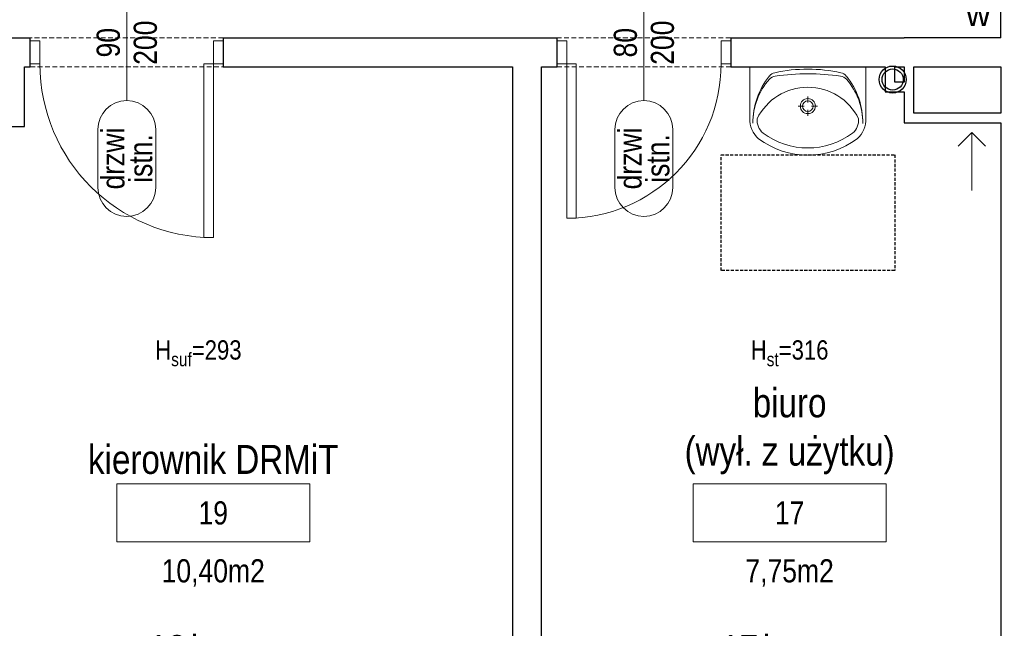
# Model space of a CAD drawing. Header units: millimetres. Extents: x -37445 to 120667, y -123620 to 254214.
# Tile 15 of 219: x 6645 to 11748, y -99309 to -96156. Entities that reach past the tile are written whole.
import ezdxf
from ezdxf import colors
from ezdxf.entities.mleader import LeaderData, LeaderLine
from ezdxf.enums import TextEntityAlignment as Align
from ezdxf.math import Vec2, Vec3

# ---------------------------------------------------------------- set-up
doc = ezdxf.new("R2010")
doc.units = ezdxf.units.MM
doc.linetypes.add('xref_ACAD-LSN_dyspozytornia_PW_rzuty_12$0$DASHED', pattern=[19.05, 12.7, -6.35])
doc.linetypes.add('xref_ACAD-LSN_dyspozytornia_PW_rzuty_12$0$HIDDEN2', pattern=[4.7625, 3.175, -1.5875])
doc.layers.add('Inwentaryzacja$0$Leszno_dyspozytornia_inwentaryzacja$0$Inwentarka_opis', color=7, linetype='Continuous')
doc.layers.add('Inwentaryzacja$0$Leszno_dyspozytornia_inwentaryzacja$0$Kanalizacja', color=7, linetype='Continuous')
for name, color, linetype, lineweight in [('xref', 8, 'Continuous', 13), ('xref_ACAD-LSN_dyspozytornia_PW_rzuty_12$0$A drzwi płytowe', 8, 'Continuous', 9), ('xref_ACAD-LSN_dyspozytornia_PW_rzuty_12$0$A opis', 8, 'Continuous', 13), ('xref_ACAD-LSN_dyspozytornia_PW_rzuty_12$0$A opis pom', 8, 'Continuous', 9), ('xref_ACAD-LSN_dyspozytornia_PW_rzuty_12$0$A opis pom pow', 8, 'Continuous', 9), ('xref_ACAD-LSN_dyspozytornia_PW_rzuty_12$0$A opis stolarka', 8, 'Continuous', 9), ('xref_ACAD-LSN_dyspozytornia_PW_rzuty_12$0$A opis stolarka NWD typ', 8, 'Continuous', 9), ('xref_ACAD-LSN_dyspozytornia_PW_rzuty_12$0$A opis stolarka NWD wyposażenie', 8, 'Continuous', 9), ('xref_ACAD-LSN_dyspozytornia_PW_rzuty_12$0$A opis technologia', 8, 'Continuous', 13), ('xref_ACAD-LSN_dyspozytornia_PW_rzuty_12$0$A widok wyżej', 8, 'xref_ACAD-LSN_dyspozytornia_PW_rzuty_12$0$DASHED', 9), ('xref_ACAD-LSN_dyspozytornia_PW_rzuty_12$0$A wyposazenie sanitarne', 8, 'Continuous', 9), ('xref_ACAD-LSN_dyspozytornia_PW_rzuty_12$0$A-Wall', 8, 'Continuous', 25), ('xref_ACAD-LSN_dyspozytornia_PW_rzuty_12$0$IS wentylacja kratki istniejace', 4, 'Continuous', 9)]:
    doc.layers.add(name, color=color, linetype=linetype, lineweight=lineweight)
doc.layers.add('xref_ACAD-LSN_dyspozytornia_PW_rzuty_12$0$A opis ppoż drzwi', color=8, linetype='Continuous', lineweight=13, transparency=0.25)
doc.styles.add('Inwentaryzacja$0$Leszno_dyspozytornia_inwentaryzacja$0$Standard', font='arial.ttf')
doc.styles.add('xref_ACAD-LSN_dyspozytornia_PW_rzuty_12$0$Standard', font='ARIALN.TTF')
doc.styles.add('xref_ACAD-LSN_dyspozytornia_PW_rzuty_12$0$STYL ASA', font='ARIALN.TTF')

# ---------------------------------------------------------------- blocks, each defined once
blk = doc.blocks.new('xref_ACAD-LSN_dyspozytornia_PW_rzuty_12$0$umywalka 60x45')
at = {"color": 0, "lineweight": -2, "ltscale": 0.15}
for p, q in [((-30, 0), (30, 0)), ((-30, 0), (-30, -26.7)), ((9.45, 0), (-9.45, 0)), ((30, 0), (30, -26.7)), ((-1.86, -20.37), (-5.07, -20.37)), ((-0.01, -15.32), (-0.01, -18.52)), ((5.04, -20.37), (1.84, -20.37)), ((-0.01, -22.22), (-0.01, -25.42))]:
    blk.add_line(p, q, dxfattribs=at)
at = {"ltscale": 0.15}
blk.add_lwpolyline([(-26.31, -26.95, 0.236063), (-23.21, -34.38, 0.329715), (23.21, -34.38, 0.236063), (26.31, -26.95, 0.623035)], format="xyb", close=True, dxfattribs=at)
blk.add_lwpolyline([(-30, -26.7, 0.239105), (-25.52, -37.28, 0.331406), (25.52, -37.28, 0.239105), (30, -26.7)], format="xyb", dxfattribs=at)
at = {"color": 0, "lineweight": -2, "ltscale": 0.15}
for radius in [3.89, 2.78]:
    blk.add_circle((-0.01, -20.37), radius, dxfattribs=at)
for centre, radius, start, end in [((9.28, -28.68), 37.74, 140.6648, 180.9072), ((-16.21, -9.73), 5, 97.8304, 138.5245), ((-16.04, -7.93), 5, 102.694, 140.6648), ((-0.64, -76.32), 75.1, 89.4897, 102.694), ((0.57, -131.79), 128.2, 90.245, 97.8304), ((0.57, -76.32), 75.1, 77.2285, 90.4328), ((-0.72, -131.79), 128.2, 82.0921, 89.6775), ((16.23, -9.76), 5, 41.398, 82.0921), ((16.06, -7.95), 5, 39.2578, 77.2285), ((-9.28, -28.67), 37.74, 359.0153, 39.2578), ((5.44, -28.88), 33.9, 138.5245, 180.6767), ((-5.45, -28.87), 33.9, 359.2458, 41.398)]:
    blk.add_arc(centre, radius, start, end, dxfattribs=at)
at = {"layer": 'Defpoints', "linetype": 'xref_ACAD-LSN_dyspozytornia_PW_rzuty_12$0$HIDDEN2', "ltscale": 0.5}
blk.add_lwpolyline([(-45, -45.56), (45, -45.56), (45, -105.56), (-45, -105.56)], close=True, dxfattribs=at)
blk = doc.blocks.new('xref_ACAD-LSN_dyspozytornia_PW_rzuty_12$0$środek')
blk.add_line((0, 0), (0, -10))
blk = doc.blocks.new('xref_ACAD-LSN_dyspozytornia_PW_rzuty_12$0$ddtag_DOWN')
at = {"transparency": 33554687}
blk.add_lwpolyline([(0, -30), (0, 30)], dxfattribs=at)
at = {"layer": 'xref_ACAD-LSN_dyspozytornia_PW_rzuty_12$0$A opis stolarka NWD typ', "transparency": 33554687}
blk.add_lwpolyline([(15, -75, -1), (-15, -75), (-15, -45, -1), (15, -45)], format="xyb", close=True, dxfattribs=at)
at = {"ltscale": 0.1, "transparency": 33554687, "style": 'xref_ACAD-LSN_dyspozytornia_PW_rzuty_12$0$STYL ASA'}
blk.add_attdef('DOORS:SZEROKOŚĆ', text='', height=12, rotation=90, dxfattribs=at).set_placement((0, 0, 0), align=Align.BOTTOM_CENTER)
blk.add_attdef('DOORS:WYSOKOŚĆ', text='', height=12, rotation=90, dxfattribs=at).set_placement((3.6, 0, 0), align=Align.TOP_CENTER)
blk.add_attdef('DOORS:AKUSTYKA', text='', height=10, dxfattribs=at).set_placement((0, 49), align=Align.MIDDLE_CENTER)
at = {"layer": 'xref_ACAD-LSN_dyspozytornia_PW_rzuty_12$0$A opis ppoż drzwi', "ltscale": 0.1, "transparency": 33554687, "style": 'xref_ACAD-LSN_dyspozytornia_PW_rzuty_12$0$STYL ASA'}
blk.add_attdef('DOORS:PPOŻ', text='', height=10, dxfattribs=at).set_placement((0, 36), align=Align.MIDDLE_CENTER)
at = {"layer": 'xref_ACAD-LSN_dyspozytornia_PW_rzuty_12$0$A opis stolarka NWD typ', "ltscale": 0.1, "transparency": 33554687, "style": 'xref_ACAD-LSN_dyspozytornia_PW_rzuty_12$0$STYL ASA'}
blk.add_attdef('DOORS:PODTYP', text='', height=12, rotation=90, dxfattribs=at).set_placement((1.2, -60, 0), align=Align.TOP_CENTER)
blk.add_attdef('DOORS:TYP', text='', height=12, rotation=90, dxfattribs=at).set_placement((2.4, -60, 0), align=Align.BOTTOM_CENTER)
at = {"layer": 'xref_ACAD-LSN_dyspozytornia_PW_rzuty_12$0$A opis stolarka NWD wyposażenie', "ltscale": 0.1, "transparency": 33554687, "style": 'xref_ACAD-LSN_dyspozytornia_PW_rzuty_12$0$STYL ASA'}
blk.add_attdef('DOORS:WYPOSAŻENIE', text='', height=10, dxfattribs=at).set_placement((0, 22), align=Align.MIDDLE_CENTER)
blk = doc.blocks.new('xref_ACAD-LSN_dyspozytornia_PW_rzuty_12$0$tag wn')
blk.add_lwpolyline([(-25, -7.5), (25, -7.5), (25, 7.5), (-25, 7.5)], close=True)
at = {"style": 'xref_ACAD-LSN_dyspozytornia_PW_rzuty_12$0$STYL ASA'}
blk.add_attdef('ROOM:NO', text='', height=6, dxfattribs=at).set_placement((0, 0), align=Align.MIDDLE_CENTER)
at = {"layer": 'xref_ACAD-LSN_dyspozytornia_PW_rzuty_12$0$A opis pom pow', "style": 'xref_ACAD-LSN_dyspozytornia_PW_rzuty_12$0$STYL ASA'}
blk.add_attdef('ROOM:AREA', text='', height=6, dxfattribs=at).set_placement((0, -15), align=Align.MIDDLE_CENTER)
blk = doc.blocks.new('xref_ACAD-LSN_dyspozytornia_PW_rzuty_12')
at = {"layer": 'xref_ACAD-LSN_dyspozytornia_PW_rzuty_12$0$A drzwi płytowe', "linetype": 'Continuous', "lineweight": 9, "ltscale": 0.2}
for points in [[(68136.68, 81062.72), (68131.68, 81062.72), (68131.68, 81050.72), (68136.68, 81050.72)], [(68226.68, 81062.72), (68231.68, 81062.72), (68231.68, 81050.72), (68226.68, 81050.72)], [(68409.68, 81062.72), (68404.68, 81062.72), (68404.68, 81050.72), (68409.68, 81050.72)], [(68489.68, 81062.72), (68494.68, 81062.72), (68494.68, 81050.72), (68489.68, 81050.72)]]:
    blk.add_lwpolyline(points, close=True, dxfattribs=at)
at = {"layer": 'xref_ACAD-LSN_dyspozytornia_PW_rzuty_12$0$A drzwi płytowe', "linetype": 'Continuous', "lineweight": 9}
for points in [[(68226.68, 81050.72), (68221.68, 81050.72), (68221.68, 80960.72), (68226.68, 80960.72)], [(68409.68, 81050.72), (68414.68, 81050.72), (68414.68, 80970.72), (68409.68, 80970.72)]]:
    blk.add_lwpolyline(points, close=True, dxfattribs=at)
at = {"layer": 'xref_ACAD-LSN_dyspozytornia_PW_rzuty_12$0$A drzwi płytowe', "linetype": 'Continuous', "lineweight": 9, "ltscale": 0.2}
blk.add_arc((68226.68, 81050.72), 90, 180, 270, dxfattribs=at)
at = {"layer": 'xref_ACAD-LSN_dyspozytornia_PW_rzuty_12$0$A drzwi płytowe', "linetype": 'Continuous', "lineweight": 9, "ltscale": 0.2, "extrusion": (0, 0, -1)}
blk.add_arc((-68409.68, 81050.72), 80, 180, 270, dxfattribs=at)
at = {"layer": 'xref_ACAD-LSN_dyspozytornia_PW_rzuty_12$0$A widok wyżej', "linetype": 'xref_ACAD-LSN_dyspozytornia_PW_rzuty_12$0$DASHED', "lineweight": 9, "ltscale": 0.2}
for p, q in [((68231.68, 81064.22), (68131.68, 81064.22)), ((68494.68, 81064.22), (68404.68, 81064.22)), ((68131.68, 81049.22), (68231.68, 81049.22)), ((68404.68, 81049.22), (68494.68, 81049.22))]:
    blk.add_line(p, q, dxfattribs=at)
at = {"layer": 'xref_ACAD-LSN_dyspozytornia_PW_rzuty_12$0$A-Wall', "linetype": 'Continuous', "lineweight": 25}
for p, q in [((68634.68, 81064.22), (68634.68, 81212.22)), ((67907.68, 81064.22), (68131.68, 81064.22)), ((68131.68, 81049.22), (68131.68, 81064.22)), ((68231.68, 81064.22), (68404.68, 81064.22)), ((68231.68, 81064.22), (68231.68, 81049.22)), ((68404.68, 81049.22), (68404.68, 81064.22)), ((68494.68, 81064.22), (68494.68, 81049.22)), ((68494.68, 81064.22), (68584.68, 81064.22)), ((68589.68, 81064.23), (68584.68, 81064.23)), ((68584.68, 81064.23), (68584.68, 81064.22)), ((68589.68, 81064.22), (68589.68, 81064.23)), ((68634.68, 81064.22), (68589.68, 81064.22)), ((68128.68, 81049.22), (68131.68, 81049.22)), ((68128.68, 81018.22), (68128.68, 81049.22)), ((68231.68, 81049.22), (68381.68, 81049.22)), ((68381.68, 81049.22), (68381.68, 80717.22)), ((68396.68, 81049.22), (68404.68, 81049.22)), ((68396.68, 80717.22), (68396.68, 81049.22)), ((68494.68, 81049.22), (68574.68, 81049.22)), ((68574.68, 81049.22), (68574.68, 81036.22)), ((68579.68, 81049.22), (68584.68, 81049.22)), ((68579.68, 81041.22), (68579.68, 81049.22)), ((68584.68, 81049.22), (68584.68, 81041.22)), ((68589.68, 81049.22), (68634.68, 81049.22)), ((68589.68, 81025.22), (68589.68, 81049.22)), ((68634.68, 81049.22), (68634.68, 81025.22)), ((68584.68, 81041.22), (68579.68, 81041.22)), ((68574.68, 81036.22), (68584.68, 81036.22)), ((68584.68, 81036.22), (68584.68, 81020.22)), ((68634.68, 81025.22), (68589.68, 81025.22)), ((68062.68, 81018.22), (68128.68, 81018.22)), ((68584.68, 81020.22), (68634.68, 81020.22)), ((68634.68, 81020.22), (68634.68, 80717.22))]:
    blk.add_line(p, q, dxfattribs=at)
at = {"layer": 'xref_ACAD-LSN_dyspozytornia_PW_rzuty_12$0$IS wentylacja kratki istniejace'}
for points in [[(68626.76, 81008.15), (68619.68, 81015.22), (68612.61, 81008.15)], [(68619.68, 81015.22), (68619.68, 80985.22)]]:
    blk.add_lwpolyline(points, dxfattribs=at)
at = {"layer": 'xref_ACAD-LSN_dyspozytornia_PW_rzuty_12$0$A drzwi płytowe', "linetype": 'Continuous', "lineweight": 9, "ltscale": 0.2, "rotation": 180}
blk.add_blockref('xref_ACAD-LSN_dyspozytornia_PW_rzuty_12$0$środek', (68181.68, 81056.72), dxfattribs=at)
at = {"layer": 'xref_ACAD-LSN_dyspozytornia_PW_rzuty_12$0$A drzwi płytowe', "linetype": 'Continuous', "lineweight": 9, "ltscale": 0.2, "extrusion": (0, 0, -1), "zscale": -1, "rotation": 180}
blk.add_blockref('xref_ACAD-LSN_dyspozytornia_PW_rzuty_12$0$środek', (-68449.68, 81056.72), dxfattribs=at)
at = {"layer": 'xref_ACAD-LSN_dyspozytornia_PW_rzuty_12$0$A opis pom', "linetype": 'Continuous', "lineweight": 9, "xscale": 2, "yscale": 2, "zscale": 2}
for p, values in [((68226.49, 80818.09), {'ROOM:NO': '19', 'ROOM:AREA': '10,40m2'}), ((68525.22, 80818.09), {'ROOM:NO': '17', 'ROOM:AREA': '7,75m2'})]:
    blk.add_blockref('xref_ACAD-LSN_dyspozytornia_PW_rzuty_12$0$tag wn', p, dxfattribs=at).add_auto_attribs(values)
at = {"layer": 'xref_ACAD-LSN_dyspozytornia_PW_rzuty_12$0$A opis stolarka', "linetype": 'Continuous', "lineweight": 9}
ref = blk.add_blockref('xref_ACAD-LSN_dyspozytornia_PW_rzuty_12$0$ddtag_DOWN', (68181.68, 81061.72, 0), dxfattribs=at)
ref.add_attrib('DOORS:AKUSTYKA', '-', dxfattribs={"layer": '0', "ltscale": 0.1, "height": 10, "style": 'xref_ACAD-LSN_dyspozytornia_PW_rzuty_12$0$STYL ASA'}).set_placement((68181.68, 81110.72, 0), align=Align.MIDDLE_CENTER)
ref.add_attrib('DOORS:PPOŻ', '-', dxfattribs={"layer": 'xref_ACAD-LSN_dyspozytornia_PW_rzuty_12$0$A opis ppoż drzwi', "ltscale": 0.1, "height": 10, "style": 'xref_ACAD-LSN_dyspozytornia_PW_rzuty_12$0$STYL ASA'}).set_placement((68181.68, 81097.72, 0), align=Align.MIDDLE_CENTER)
ref.add_attrib('DOORS:WYSOKOŚĆ', '200', dxfattribs={"layer": '0', "ltscale": 0.1, "height": 12, "rotation": 90, "style": 'xref_ACAD-LSN_dyspozytornia_PW_rzuty_12$0$STYL ASA'}).set_placement((68185.28, 81061.72), align=Align.TOP_CENTER)
ref.add_attrib('DOORS:SZEROKOŚĆ', '90', dxfattribs={"layer": '0', "ltscale": 0.1, "height": 12, "rotation": 90, "style": 'xref_ACAD-LSN_dyspozytornia_PW_rzuty_12$0$STYL ASA'}).set_placement((68181.68, 81061.72), align=Align.BOTTOM_CENTER)
ref.add_attrib('DOORS:PODTYP', 'istn.', dxfattribs={"layer": 'xref_ACAD-LSN_dyspozytornia_PW_rzuty_12$0$A opis stolarka NWD typ', "ltscale": 0.1, "height": 12, "rotation": 90, "style": 'xref_ACAD-LSN_dyspozytornia_PW_rzuty_12$0$STYL ASA'}).set_placement((68182.88, 81001.72), align=Align.TOP_CENTER)
ref.add_attrib('DOORS:TYP', 'drzwi', dxfattribs={"layer": 'xref_ACAD-LSN_dyspozytornia_PW_rzuty_12$0$A opis stolarka NWD typ', "ltscale": 0.1, "height": 12, "rotation": 90, "style": 'xref_ACAD-LSN_dyspozytornia_PW_rzuty_12$0$STYL ASA'}).set_placement((68184.08, 81001.72), align=Align.BOTTOM_CENTER)
ref.add_attrib('DOORS:WYPOSAŻENIE', '-', dxfattribs={"layer": 'xref_ACAD-LSN_dyspozytornia_PW_rzuty_12$0$A opis stolarka NWD wyposażenie', "ltscale": 0.1, "height": 10, "style": 'xref_ACAD-LSN_dyspozytornia_PW_rzuty_12$0$STYL ASA'}).set_placement((68181.68, 81083.72, 0), align=Align.MIDDLE_CENTER)
ref = blk.add_blockref('xref_ACAD-LSN_dyspozytornia_PW_rzuty_12$0$ddtag_DOWN', (68449.68, 81061.72, 0), dxfattribs=at)
ref.add_attrib('DOORS:AKUSTYKA', '-', dxfattribs={"layer": '0', "ltscale": 0.1, "height": 10, "style": 'xref_ACAD-LSN_dyspozytornia_PW_rzuty_12$0$STYL ASA'}).set_placement((68449.68, 81110.72, 0), align=Align.MIDDLE_CENTER)
ref.add_attrib('DOORS:PPOŻ', '-', dxfattribs={"layer": 'xref_ACAD-LSN_dyspozytornia_PW_rzuty_12$0$A opis ppoż drzwi', "ltscale": 0.1, "height": 10, "style": 'xref_ACAD-LSN_dyspozytornia_PW_rzuty_12$0$STYL ASA'}).set_placement((68449.68, 81097.72, 0), align=Align.MIDDLE_CENTER)
ref.add_attrib('DOORS:WYSOKOŚĆ', '200', dxfattribs={"layer": '0', "ltscale": 0.1, "height": 12, "rotation": 90, "style": 'xref_ACAD-LSN_dyspozytornia_PW_rzuty_12$0$STYL ASA'}).set_placement((68453.28, 81061.72), align=Align.TOP_CENTER)
ref.add_attrib('DOORS:SZEROKOŚĆ', '80', dxfattribs={"layer": '0', "ltscale": 0.1, "height": 12, "rotation": 90, "style": 'xref_ACAD-LSN_dyspozytornia_PW_rzuty_12$0$STYL ASA'}).set_placement((68449.68, 81061.72), align=Align.BOTTOM_CENTER)
ref.add_attrib('DOORS:PODTYP', 'istn.', dxfattribs={"layer": 'xref_ACAD-LSN_dyspozytornia_PW_rzuty_12$0$A opis stolarka NWD typ', "ltscale": 0.1, "height": 12, "rotation": 90, "style": 'xref_ACAD-LSN_dyspozytornia_PW_rzuty_12$0$STYL ASA'}).set_placement((68450.88, 81001.72), align=Align.TOP_CENTER)
ref.add_attrib('DOORS:TYP', 'drzwi', dxfattribs={"layer": 'xref_ACAD-LSN_dyspozytornia_PW_rzuty_12$0$A opis stolarka NWD typ', "ltscale": 0.1, "height": 12, "rotation": 90, "style": 'xref_ACAD-LSN_dyspozytornia_PW_rzuty_12$0$STYL ASA'}).set_placement((68452.08, 81001.72), align=Align.BOTTOM_CENTER)
ref.add_attrib('DOORS:WYPOSAŻENIE', '-', dxfattribs={"layer": 'xref_ACAD-LSN_dyspozytornia_PW_rzuty_12$0$A opis stolarka NWD wyposażenie', "ltscale": 0.1, "height": 10, "style": 'xref_ACAD-LSN_dyspozytornia_PW_rzuty_12$0$STYL ASA'}).set_placement((68449.68, 81083.72, 0), align=Align.MIDDLE_CENTER)
at = {"layer": 'xref_ACAD-LSN_dyspozytornia_PW_rzuty_12$0$A wyposazenie sanitarne'}
blk.add_blockref('xref_ACAD-LSN_dyspozytornia_PW_rzuty_12$0$umywalka 60x45', (68534.68, 81049.22), dxfattribs=at)
at = {"layer": 'xref_ACAD-LSN_dyspozytornia_PW_rzuty_12$0$A opis', "linetype": 'Continuous', "lineweight": 9, "char_height": 10, "attachment_point": 5, "style": 'xref_ACAD-LSN_dyspozytornia_PW_rzuty_12$0$Standard'}
for s, insert in [('\\A1;\\pxqc;H{\\H0.7x;\\S^ suf;}=293', (68218.79, 80900.82)), ('\\A1;\\pxqc;H{\\H0.7x;\\S^ st;}=316', (68525.22, 80900.82))]:
    blk.add_mtext_dynamic_manual_height_columns(s, width=72.7481, gutter_width=1, heights=[0], dxfattribs=dict(at, insert=insert))
at = {"layer": 'xref_ACAD-LSN_dyspozytornia_PW_rzuty_12$0$A opis technologia', "char_height": 15, "attachment_point": 8, "style": 'xref_ACAD-LSN_dyspozytornia_PW_rzuty_12$0$STYL ASA'}
for s, insert in [('biuro\\P(wył. z użytku)', (68525.22, 80838.09)), ('kierownik DRMiT', (68226.49, 80838.09))]:
    blk.add_mtext_dynamic_manual_height_columns(s, width=187.6495, gutter_width=1, heights=[0], dxfattribs=dict(at, insert=insert))
blk = doc.blocks.new('Inwentaryzacja$0$Leszno_dyspozytornia_inwentaryzacja$0$pion ks')
at = {"layer": 'Inwentaryzacja$0$Leszno_dyspozytornia_inwentaryzacja$0$Kanalizacja'}
for radius in [70, 55]:
    blk.add_circle((44913.3, -92262.8), radius, dxfattribs=at)

msp = doc.modelspace()

# ---------------------------------------------------------------- block references
at = {"layer": 'xref', "xscale": 10, "yscale": 10, "zscale": 10}
msp.add_blockref('xref_ACAD-LSN_dyspozytornia_PW_rzuty_12', (-674616.8, -906892.2), dxfattribs=at)

# ---------------------------------------------------------------- next in the draw order: block references
at = {"layer": 'Inwentaryzacja$0$Leszno_dyspozytornia_inwentaryzacja$0$Kanalizacja'}
msp.add_blockref('Inwentaryzacja$0$Leszno_dyspozytornia_inwentaryzacja$0$pion ks', (-33744, -4203), dxfattribs=at)

# ---------------------------------------------------------------- next in the draw order: leaders
at = {"layer": 'Inwentaryzacja$0$Leszno_dyspozytornia_inwentaryzacja$0$Inwentarka_opis', "lineweight": 9}
ml = msp.add_multileader_mtext('Standard', dxfattribs=at)
ml.set_content('21ż', color=256, style='Inwentaryzacja$0$Leszno_dyspozytornia_inwentaryzacja$0$Standard')
ml.set_leader_properties(color=256)
ml.build(insert=Vec2(0, 0))
ml.multileader.update_dxf_attribs({"dogleg_length": 4, "arrow_head_size": 50})
ctx = ml.context
ctx.base_point, ctx.char_height, ctx.arrow_head_size, ctx.landing_gap_size, ctx.plane_origin = Vec3(42356.3, -98506.6), 125, 50, 15, Vec3(101487.6, 127731.6)
notes = []
notes.append((ctx, [(0, (0, 0, 0), (0, 0), (1, 0), 1, [])]))
ctx.mtext.insert, ctx.mtext.width = Vec3(42371.3, -98444.1), 5456.685
ml = msp.add_multileader_mtext('Standard', dxfattribs=at)
ml.set_content('19ż', color=256, style='Inwentaryzacja$0$Leszno_dyspozytornia_inwentaryzacja$0$Standard')
ml.set_leader_properties(color=256)
ml.build(insert=Vec2(0, 0))
ml.multileader.update_dxf_attribs({"dogleg_length": 4, "arrow_head_size": 50})
ctx = ml.context
ctx.base_point, ctx.char_height, ctx.arrow_head_size, ctx.landing_gap_size, ctx.plane_origin = Vec3(37434, -99408), 125, 50, 15, Vec3(96565.4, 126831.2)
notes.append((ctx, [(0, (0, 0, 0), (0, 0), (1, 0), 1, [])]))
ctx.mtext.insert, ctx.mtext.width = Vec3(37449, -99344.4), 5456.685
ml = msp.add_multileader_mtext('Standard', dxfattribs=at)
ml.set_content('7ż', color=256, style='Inwentaryzacja$0$Leszno_dyspozytornia_inwentaryzacja$0$Standard')
ml.set_leader_properties(color=256)
ml.build(insert=Vec2(0, 0))
ml.multileader.update_dxf_attribs({"dogleg_length": 4, "arrow_head_size": 50})
ctx = ml.context
ctx.base_point, ctx.char_height, ctx.arrow_head_size, ctx.landing_gap_size, ctx.plane_origin = Vec3(39722.9, -97917.5), 125, 50, 15, Vec3(98854.2, 128320.7)
notes.append((ctx, [(0, (0, 0, 0), (0, 0), (1, 0), 1, [])]))
ctx.mtext.insert, ctx.mtext.width = Vec3(39737.9, -97855), 5456.685
ml = msp.add_multileader_mtext('Standard', dxfattribs=at)
ml.set_content('2x F 1,5', color=256, style='Inwentaryzacja$0$Leszno_dyspozytornia_inwentaryzacja$0$Standard')
ml.set_leader_properties(color=256)
ml.build(insert=Vec2(0, 0))
ml.multileader.update_dxf_attribs({"dogleg_length": 4, "arrow_head_size": 50})
ctx = ml.context
ctx.base_point, ctx.char_height, ctx.arrow_head_size, ctx.landing_gap_size, ctx.plane_origin = Vec3(25403.8, -99393.4), 125, 50, 15, Vec3(84535.1, 126857.1)
notes.append((ctx, [(0, (0, 0, 0), (0, 0), (1, 0), 1, [])]))
ctx.mtext.insert, ctx.mtext.width = Vec3(25418.8, -99318.6), 5456.685
ml = msp.add_multileader_mtext('Standard', dxfattribs=at)
ml.set_content('2x F 1,5', color=256, style='Inwentaryzacja$0$Leszno_dyspozytornia_inwentaryzacja$0$Standard')
ml.set_leader_properties(color=256)
ml.build(insert=Vec2(0, 0))
ml.multileader.update_dxf_attribs({"dogleg_length": 4, "arrow_head_size": 50})
ctx = ml.context
ctx.base_point, ctx.char_height, ctx.arrow_head_size, ctx.landing_gap_size, ctx.plane_origin = Vec3(28189.9, -99393.4), 125, 50, 15, Vec3(87321.2, 126857.1)
notes.append((ctx, [(0, (0, 0, 0), (0, 0), (1, 0), 1, [])]))
ctx.mtext.insert, ctx.mtext.width = Vec3(28204.9, -99318.6), 5456.685
ml = msp.add_multileader_mtext('Standard', dxfattribs=at)
ml.set_content('2x F 1,5', color=256, style='Inwentaryzacja$0$Leszno_dyspozytornia_inwentaryzacja$0$Standard')
ml.set_leader_properties(color=256)
ml.build(insert=Vec2(0, 0))
ml.multileader.update_dxf_attribs({"dogleg_length": 4, "arrow_head_size": 50})
ctx = ml.context
ctx.base_point, ctx.char_height, ctx.arrow_head_size, ctx.landing_gap_size, ctx.plane_origin = Vec3(31165, -99393.4), 125, 50, 15, Vec3(90296.4, 126857.1)
notes.append((ctx, [(0, (0, 0, 0), (0, 0), (1, 0), 1, [])]))
ctx.mtext.insert, ctx.mtext.width = Vec3(31180, -99318.6), 5456.685
ml = msp.add_multileader_mtext('Standard', dxfattribs=at)
ml.set_content('2x F 1,5', color=256, style='Inwentaryzacja$0$Leszno_dyspozytornia_inwentaryzacja$0$Standard')
ml.set_leader_properties(color=256)
ml.build(insert=Vec2(0, 0))
ml.multileader.update_dxf_attribs({"dogleg_length": 4, "arrow_head_size": 50})
ctx = ml.context
ctx.base_point, ctx.char_height, ctx.arrow_head_size, ctx.landing_gap_size, ctx.plane_origin = Vec3(34099.1, -99393.4), 125, 50, 15, Vec3(93230.4, 126857.1)
notes.append((ctx, [(0, (0, 0, 0), (0, 0), (1, 0), 1, [])]))
ctx.mtext.insert, ctx.mtext.width = Vec3(34114.1, -99318.6), 5456.685
ml = msp.add_multileader_mtext('Standard', dxfattribs=at)
ml.set_content('GS 5x dn65 1,5m', color=256, style='Inwentaryzacja$0$Leszno_dyspozytornia_inwentaryzacja$0$Standard')
ml.set_leader_properties(color=256)
ml.build(insert=Vec2(0, 0))
ml.multileader.update_dxf_attribs({"dogleg_length": 4, "arrow_head_size": 50})
ctx = ml.context
ctx.base_point, ctx.char_height, ctx.arrow_head_size, ctx.landing_gap_size, ctx.plane_origin = Vec3(51808.3, -99416.7), 125, 50, 15, Vec3(110939.6, 126833.7)
notes.append((ctx, [(0, (0, 0, 0), (0, 0), (1, 0), 1, [])]))
ctx.mtext.insert, ctx.mtext.width = Vec3(51823.3, -99341.9), 5456.685
ml = msp.add_multileader_mtext('Standard', dxfattribs=at)
ml.set_content('15ż', color=256, style='Inwentaryzacja$0$Leszno_dyspozytornia_inwentaryzacja$0$Standard')
ml.set_leader_properties(color=256)
ml.build(insert=Vec2(0, 0))
ml.multileader.update_dxf_attribs({"dogleg_length": 4, "arrow_head_size": 50})
ctx = ml.context
ctx.base_point, ctx.char_height, ctx.arrow_head_size, ctx.landing_gap_size, ctx.plane_origin = Vec3(4294, -99408), 125, 50, 15, Vec3(63425.4, 126831.2)
notes.append((ctx, [(0, (0, 0, 0), (0, 0), (1, 0), 1, [])]))
ctx.mtext.insert, ctx.mtext.width = Vec3(4309, -99344.4), 5456.685
ml = msp.add_multileader_mtext('Standard', dxfattribs=at)
ml.set_content('12ż', color=256, style='Inwentaryzacja$0$Leszno_dyspozytornia_inwentaryzacja$0$Standard')
ml.set_leader_properties(color=256)
ml.build(insert=Vec2(0, 0))
ml.multileader.update_dxf_attribs({"dogleg_length": 4, "arrow_head_size": 50})
ctx = ml.context
ctx.base_point, ctx.char_height, ctx.arrow_head_size, ctx.landing_gap_size, ctx.plane_origin = Vec3(7299, -99406.9), 125, 50, 15, Vec3(66430.4, 126831.2)
notes.append((ctx, [(0, (0, 0, 0), (0, 0), (1, 0), 1, [])]))
ctx.mtext.insert, ctx.mtext.width = Vec3(7314, -99344.4), 5456.685
ml = msp.add_multileader_mtext('Standard', dxfattribs=at)
ml.set_content('17ż', color=256, style='Inwentaryzacja$0$Leszno_dyspozytornia_inwentaryzacja$0$Standard')
ml.set_leader_properties(color=256)
ml.build(insert=Vec2(0, 0))
ml.multileader.update_dxf_attribs({"dogleg_length": 4, "arrow_head_size": 50})
ctx = ml.context
ctx.base_point, ctx.char_height, ctx.arrow_head_size, ctx.landing_gap_size, ctx.plane_origin = Vec3(10264, -99406.9), 125, 50, 15, Vec3(69395.4, 126831.2)
notes.append((ctx, [(0, (0, 0, 0), (0, 0), (1, 0), 1, [])]))
ctx.mtext.insert, ctx.mtext.width = Vec3(10279, -99344.4), 5456.685
ml = msp.add_multileader_mtext('Standard', dxfattribs=at)
ml.set_content('GS 5x dn65 1,8m', color=256, style='Inwentaryzacja$0$Leszno_dyspozytornia_inwentaryzacja$0$Standard')
ml.set_leader_properties(color=256)
ml.build(insert=Vec2(0, 0))
ml.multileader.update_dxf_attribs({"dogleg_length": 4, "arrow_head_size": 50})
ctx = ml.context
ctx.base_point, ctx.char_height, ctx.arrow_head_size, ctx.landing_gap_size, ctx.plane_origin = Vec3(21908.9, -99381.6), 125, 50, 15, Vec3(81040.2, 126868.8)
notes.append((ctx, [(0, (0, 0, 0), (0, 0), (1, 0), 1, [])]))
ctx.mtext.insert, ctx.mtext.width = Vec3(21923.9, -99306.8), 5456.685
ml = msp.add_multileader_mtext('Standard', dxfattribs=at)
ml.set_content('GS 5x dn65 1,8m', color=256, style='Inwentaryzacja$0$Leszno_dyspozytornia_inwentaryzacja$0$Standard')
ml.set_leader_properties(color=256)
ml.build(insert=Vec2(0, 0))
ml.multileader.update_dxf_attribs({"dogleg_length": 4, "arrow_head_size": 50})
ctx = ml.context
ctx.base_point, ctx.char_height, ctx.arrow_head_size, ctx.landing_gap_size, ctx.plane_origin = Vec3(18981.7, -99381.6), 125, 50, 15, Vec3(78113, 126868.8)
notes.append((ctx, [(0, (0, 0, 0), (0, 0), (1, 0), 1, [])]))
ctx.mtext.insert, ctx.mtext.width = Vec3(18996.7, -99306.8), 5456.685
ml = msp.add_multileader_mtext('Standard', dxfattribs=at)
ml.set_content('w', color=256, style='Inwentaryzacja$0$Leszno_dyspozytornia_inwentaryzacja$0$Standard')
ml.set_leader_properties(color=256)
ml.build(insert=Vec2(0, 0))
ml.multileader.update_dxf_attribs({"dogleg_length": 4, "arrow_head_size": 50})
ctx = ml.context
ctx.base_point, ctx.char_height, ctx.arrow_head_size, ctx.landing_gap_size, ctx.plane_origin = Vec3(11535.1, -96126.7), 125, 50, 15, Vec3(70666.4, 130111.4)
notes.append((ctx, [(0, (0, 0, 0), (0, 0), (1, 0), 1, [])]))
ctx.mtext.insert, ctx.mtext.width = Vec3(11550.1, -96064.2), 5456.685
for ctx, leaders in notes:
    for number, flags, end, landing, length, lines in leaders:
        leader = LeaderData()
        leader.index, (leader.has_last_leader_line, leader.has_dogleg_vector, leader.attachment_direction) = number, flags
        leader.last_leader_point, leader.dogleg_vector, leader.dogleg_length = Vec3(end), Vec3(landing), length
        for number, points, colour, breaks in lines:
            line = LeaderLine()
            line.index, line.vertices, line.color, line.breaks = number, Vec3.list(points), colors.encode_raw_color(colour), breaks
            leader.lines.append(line)
        ctx.leaders.append(leader)

doc.saveas('drawing.dxf')
